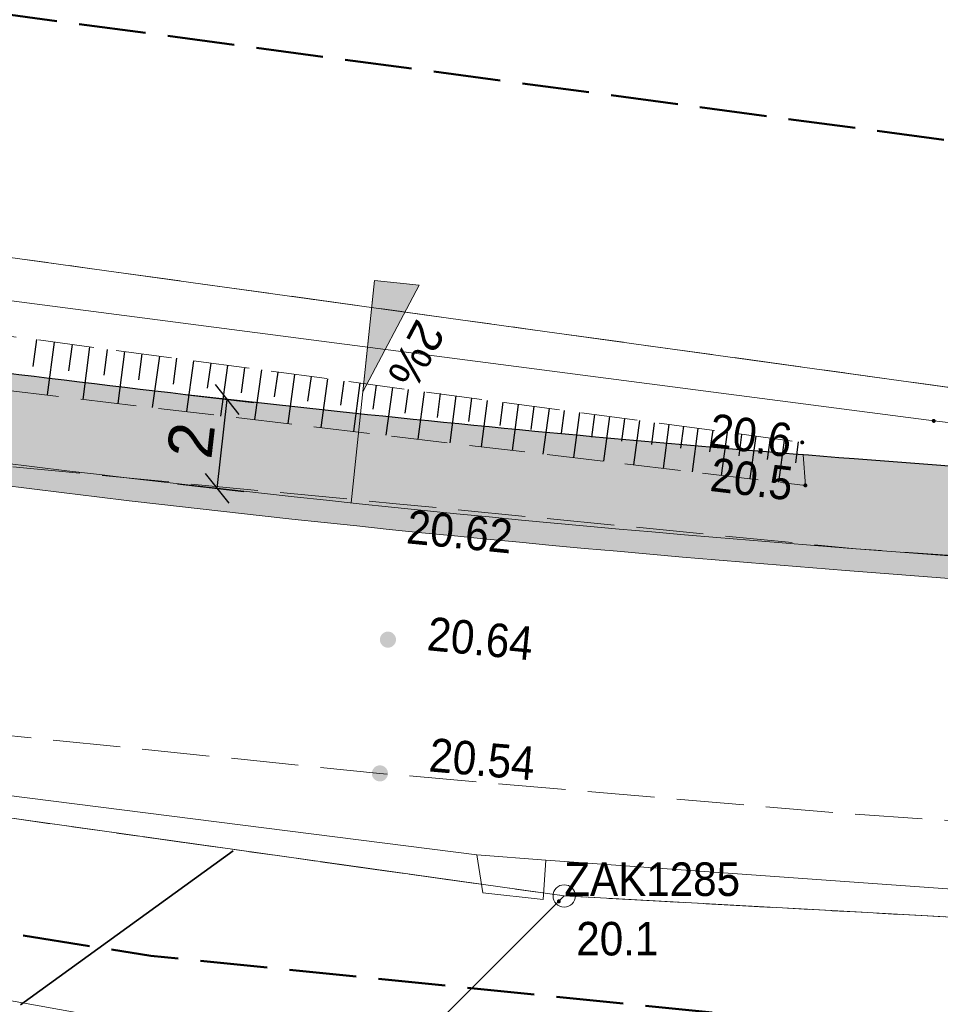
# Model space of a CAD drawing. Header units: metres. Extents: x 6551181 to 6555585, y 5935140 to 5937297.
# Tile 72 of 97: x 6551652 to 6551673, y 5935942 to 5935964. Entities that reach past the tile are written whole.
import ezdxf
from ezdxf.enums import TextEntityAlignment as Align

# ---------------------------------------------------------------- set-up
doc = ezdxf.new("R2010")
doc.units = ezdxf.units.M
for name, pattern in [('1.5_0.5', [2, 1.5, -0.5]), ('218-500', [1, 0.5, -0.5]), ('219-500', [0]), ('mz1.25_0.5', [1.75, 1.25, -0.5])]:
    doc.linetypes.add(name, pattern=pattern)
for name, color, linetype in [('000 Inne (niezydentyfikowane)', 7, 'Continuous'), ('202-Punkt graniczny stabilizowany trwale', 7, 'Continuous'), ('202-Punkt graniczny stabilizowany trwale-Atr103', 7, 'Continuous'), ('217-Granica konturu klasyfikcyjnego', 7, 'Continuous'), ('218-Granica użytku', 7, 'Continuous'), ('219-Linia granicy', 7, 'Continuous'), ('814-Warstwica pogrubiona linia', 7, 'Continuous'), ('_obrzeże 8x30', 2, 'Continuous'), ('jezdnia (powierzchnia)', 7, 'Continuous'), ('Obszar opracowania', 7, 'Continuous'), ('przewód elektroenergetyczny (linia)', 7, 'Continuous'), ('przewód telekomunikacyjny (linia)', 7, 'Continuous'), ('przewód wodociągowy (linia)', 7, 'Continuous'), ('punkt wysokościowy naturalny', 7, 'Continuous'), ('punkt wysokościowy naturalny-Atr2', 7, 'Continuous'), ('punkt wysokościowy sztuczny', 7, 'Continuous'), ('punkt wysokościowy sztuczny-Atr2', 7, 'Continuous'), ('skarpa nieumocniona (powierzchnia)', 7, 'Continuous')]:
    doc.layers.add(name, color=color, linetype=linetype)
for name, color, linetype, lineweight in [('_krawężnik 15x30', 30, 'Continuous', 13), ('_kreskowanie chodnik', 52, 'Continuous', 0), ('_kreskowanie zjazd', 252, 'Continuous', 0), ('_opis', 7, 'Continuous', 18), ('_wymiar', 140, 'Continuous', 5)]:
    doc.layers.add(name, color=color, linetype=linetype, lineweight=lineweight)
doc.layers.add('_linie pomocnicze', color=202, linetype='Continuous', lineweight=13, plot=False)
doc.styles.add('marcin', font='arial.ttf')
doc.styles.get("Standard").update_dxf_attribs({"font": 'arial.ttf'})
doc.dimstyles.new('marcin', dxfattribs={"dimscale": 0.2, "dimtxt": 8, "dimasz": 6, "dimexe": 3, "dimexo": 0.625, "dimgap": 3, "dimtad": 1, "dimdec": 3, "dimrnd": 0.01, "dimtxsty": 'marcin', "dimblk": 'OBLIQUE', "dimcen": 2.5, "dimclrd": 256, "dimadec": 0, "dimazin": 0, "dimtfac": 1, "dimtdec": 3, "dimtmove": 1, "dimatfit": 3, "dimfxl": 8, "dimfxlon": 1, "dimarcsym": 0})

# ---------------------------------------------------------------- blocks, each defined once
blk = doc.blocks.new('202')
at = {"color": 0, "linetype": 'Continuous', "lineweight": -2}
blk.add_circle((0, 0), 2.5, dxfattribs=at)
blk = doc.blocks.new('PW01')
at = {"linetype": 'Continuous', "lineweight": 13}
h = blk.add_hatch(color=0, dxfattribs=at)
edge = h.paths.add_edge_path()
edge.add_arc((0, 0), 0.045, 0, 360)
blk = doc.blocks.new('PW02')
at = {"linetype": 'Continuous', "lineweight": 13}
h = blk.add_hatch(color=0, dxfattribs=at)
edge = h.paths.add_edge_path()
edge.add_arc((0, 0), 0.18, 0, 360)
blk = doc.blocks.new('_Oblique')
at = {"color": 0, "linetype": 'ByBlock', "lineweight": -2}
blk.add_line((-0.5, -0.5), (0.5, 0.5), dxfattribs=at)
blk = doc.blocks.new('*D1208')
at = {"layer": '_wymiar', "color": 0, "lineweight": -2, "transparency": 16777216}
for p, q in [((6551655.867, 5935955.621), (6551657.345, 5935955.451)), ((6551655.638, 5935953.634), (6551657.116, 5935953.464))]:
    blk.add_line(p, q, dxfattribs=at)
at = {"layer": '_wymiar', "lineweight": -2, "transparency": 16777216}
blk.add_line((6551656.52, 5935953.533), (6551656.749, 5935955.519), dxfattribs=at)
at = {"layer": 'Defpoints', "color": 0, "transparency": 16777216}
for p in [(6551655.743, 5935955.635), (6551656.749, 5935955.519), (6551655.514, 5935953.649)]:
    blk.add_point(p, dxfattribs=at)
at = {"layer": '_wymiar', "lineweight": -2, "transparency": 16777216, "xscale": 0.6000000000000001, "yscale": 0.6000000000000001, "zscale": 0.6000000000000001}
for p, rotation in [((6551656.749, 5935955.519), 83.42092111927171), ((6551656.52, 5935953.533), 263.4209211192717)]:
    blk.add_blockref('_Oblique', p, dxfattribs=dict(at, rotation=rotation))
at = {"layer": '_wymiar', "color": 0, "transparency": 16777216, "insert": (6551655.937, 5935954.606), "char_height": 1, "attachment_point": 5, "rotation": 83.4209, "style": 'marcin'}
blk.add_mtext('2', dxfattribs=at)

msp = doc.modelspace()

# ---------------------------------------------------------------- hatches: boundary and pattern name
at = {"layer": '_kreskowanie chodnik'}
h = msp.add_hatch(color=223, dxfattribs=at)
h.dxf.hatch_style = 1
h.paths.add_polyline_path([(6551361.9151, 5936137.4929), (6551364.0337, 5936137.4929), (6551364.3599, 5936137.8159), (6551361.3348, 5936141.0225), (6551359.8914, 5936139.6381), (6551359.8913, 5936139.638)])
h.paths.add_polyline_path([(6551380.1526, 5936119.3023, -0.0024274), (6551383.5731, 5936115.8572), (6551383.5731, 5936115.8572), (6551385.7012, 5936115.8292), (6551386.0588, 5936116.1787, 0.0031812), (6551381.5649, 5936120.7183), (6551367.9318, 5936134.3165), (6551367.5765, 5936133.9646), (6551367.5792, 5936131.8433)])
h.paths.add_polyline_path([(6551427.8011, 5936072.0648, -0.0079112), (6551423.437, 5936076.5601), (6551394.6741, 5936107.1418, 0.0037268), (6551389.5375, 5936112.5838), (6551389.5375, 5936112.5838), (6551389.1765, 5936112.2379), (6551389.1363, 5936110.1082, -0.0029746), (6551393.2134, 5936105.7757), (6551421.9802, 5936075.1899, 0.0058707), (6551425.2377, 5936071.8069), (6551427.4311, 5936071.7391)])
h.paths.add_polyline_path([(6551509.0487, 5936009.3448), (6551499.4703, 5936015.6354, -0.014146), (6551476.3685, 5936031.761), (6551467.4747, 5936038.3509, -0.0195357), (6551446.2823, 5936055.375), (6551437.7324, 5936062.8108, -0.010811), (6551431.3954, 5936068.5674), (6551431.0185, 5936068.2357), (6551430.9839, 5936066.2071, 0.0091534), (6551436.4199, 5936061.3017), (6551444.9698, 5936053.8659, 0.0195357), (6551466.284, 5936036.744), (6551475.1778, 5936030.1541, 0.014146), (6551498.3724, 5936013.9637), (6551506.5985, 5936008.5612), (6551508.6757, 5936008.9916)])
h.paths.add_polyline_path([(6551576.1216, 5935970.8749), (6551576.2833, 5935971.348, -0.0591224), (6551544.8377, 5935986.4374), (6551517.8132, 5936003.5887), (6551513.1363, 5936006.6602), (6551512.855, 5936006.2468), (6551513.2853, 5936004.1696), (6551513.2853, 5936004.1696), (6551516.7283, 5936001.9084), (6551543.766, 5935984.7488, 0.0566981), (6551574.267, 5935969.9309), (6551574.267, 5935969.9309)])
h.paths.add_polyline_path([(6551591.7085, 5935964.9446), (6551593.4627, 5935966.0998), (6551593.8882, 5935968.2679), (6551593.8884, 5935968.2689), (6551592.91, 5935968.4763), (6551592.5812, 5935966.8005, -0.0201257), (6551581.0571, 5935969.8064), (6551580.9035, 5935969.3306), (6551581.9193, 5935967.4615, 0.0168508), (6551591.7085, 5935964.9446)])
h.paths.add_polyline_path([(6551613.4044, 5935960.6424), (6551613.4491, 5935960.6336), (6551615.1652, 5935961.8255), (6551615.2615, 5935962.3161), (6551600.4251, 5935965.2276), (6551600.7371, 5935966.8177), (6551598.7804, 5935967.2324), (6551598.7798, 5935967.2298), (6551598.3662, 5935965.1221), (6551599.5493, 5935963.3613), (6551599.5493, 5935963.3613)])
h.paths.add_polyline_path([(6551620.1679, 5935961.3533), (6551620.07, 5935960.8543), (6551621.2097, 5935959.1107), (6551621.2097, 5935959.1107), (6551621.2547, 5935959.1019), (6551624.3175, 5935958.5008, 0.0114164), (6551642.3152, 5935955.3939), (6551642.3152, 5935955.3939), (6551644.0057, 5935956.6611), (6551644.0743, 5935957.1564, -0.0123461), (6551624.7026, 5935960.4634)])
h.paths.add_polyline_path([(6551649.0433, 5935956.4658), (6551648.9776, 5935955.9701), (6551650.239, 5935954.2925, 0.0127985), (6551670.6057, 5935952.1973), (6551677.038, 5935951.7015), (6551678.6488, 5935953.0818), (6551678.6872, 5935953.5803), (6551670.7594, 5935954.1913, -0.013718)])
h.paths.add_polyline_path([(6551707.1015, 5935951.3904), (6551702.0779, 5935951.2761), (6551702.0779, 5935951.2761), (6551683.634, 5935952.6976), (6551683.634, 5935952.6976), (6551685.0143, 5935951.0867), (6551730.6343, 5935947.5707), (6551750.6634, 5935946.1799), (6551752.2637, 5935947.5724), (6551752.2983, 5935948.0712), (6551730.7804, 5935949.5654), (6551707.1015, 5935951.3904)])
h.paths.add_polyline_path([(6551758.6441, 5935945.6257), (6551796.2401, 5935943.0151, 0.2134218), (6551800.84, 5935944.7005), (6551757.2863, 5935947.7248), (6551757.2517, 5935947.226)])
at = {"layer": '_kreskowanie zjazd'}
h = msp.add_hatch(color=256, dxfattribs=at)
h.dxf.hatch_style = 1
h.paths.add_polyline_path([(6551796.2401, 5935943.0151), (6551758.6441, 5935945.6257), (6551750.6634, 5935946.1799), (6551730.6343, 5935947.5707), (6551685.0143, 5935951.0867), (6551677.038, 5935951.7015), (6551670.6057, 5935952.1973, -0.0127985), (6551650.239, 5935954.2925, -0.0050001), (6551642.3152, 5935955.3939), (6551642.3152, 5935955.3939, -0.0114164), (6551624.3175, 5935958.5008), (6551621.2547, 5935959.1019), (6551621.2097, 5935959.1107), (6551613.4491, 5935960.6336), (6551613.4044, 5935960.6424), (6551599.5493, 5935963.3613), (6551599.5493, 5935963.3613), (6551595.2584, 5935964.2033, -0.0060443), (6551591.7085, 5935964.9446), (6551591.7085, 5935964.9446, -0.0084248), (6551586.7927, 5935966.1206, -0.0084248), (6551581.9193, 5935967.4615), (6551581.9193, 5935967.4615, -0.0000682), (6551581.88, 5935967.473), (6551581.88, 5935967.473, -0.0133357), (6551574.267, 5935969.9309), (6551574.267, 5935969.9309, -0.0502078), (6551547.0711, 5935982.7107, -0.0064718), (6551543.766, 5935984.7488), (6551516.7283, 5936001.9084), (6551513.2853, 5936004.1696), (6551513.2853, 5936004.1696), (6551506.5985, 5936008.5612), (6551498.3724, 5936013.9637, -0.014146), (6551475.1778, 5936030.1541), (6551466.284, 5936036.744, -0.0195357), (6551444.9698, 5936053.8659), (6551436.4199, 5936061.3017, -0.0077486), (6551431.8064, 5936065.4414, -0.0100015), (6551426.0452, 5936070.9924, -0.0073044), (6551421.9802, 5936075.1899), (6551393.2134, 5936105.7757, 0.0029746), (6551389.1363, 5936110.1082), (6551389.1363, 5936110.1082, 0.0040001), (6551383.5731, 5936115.8572), (6551383.5731, 5936115.8572, 0.0024274), (6551380.1526, 5936119.3023), (6551367.5792, 5936131.8433), (6551361.9151, 5936137.4929), (6551359.8144, 5936139.5881), (6551359.4506, 5936139.2449), (6551379.7995, 5936118.9483, -0.009403), (6551392.8482, 5936105.4342), (6551421.6159, 5936074.8473, 0.0250591), (6551436.0918, 5936060.9244), (6551444.6417, 5936053.4886, 0.0195357), (6551465.9863, 5936036.3423), (6551474.8802, 5936029.7523, 0.014146), (6551498.0979, 5936013.5458), (6551516.4571, 5936001.4883), (6551543.4981, 5935984.3266, 0.0932025), (6551595.1621, 5935963.7127), (6551624.2212, 5935958.0102, 0.0292221), (6551670.5673, 5935951.6987), (6551730.5978, 5935947.072), (6551796.2055, 5935942.5163)])
at = {"layer": '_opis', "linetype": 'Continuous'}
msp.add_hatch(color=256, dxfattribs=at).paths.add_polyline_path([(6551661.0347, 5935958.0753), (6551660.0402, 5935958.1799), (6551659.7788, 5935955.6936)])
msp.add_hatch(color=256, dxfattribs=at).paths.add_polyline_path([(6551661.0347, 5935958.0753), (6551660.0402, 5935958.1799), (6551659.7788, 5935955.6936)])

# ---------------------------------------------------------------- linework, layer by layer
at = {"layer": '000 Inne (niezydentyfikowane)', "color": 7, "linetype": 'Continuous', "lineweight": 25, "flags": 128}
for points in [[(6551652.48, 5935956.86), (6551652.4, 5935956.26)], [(6551652.88, 5935956.8), (6551652.72, 5935955.62)], [(6551653.28, 5935956.75), (6551653.2, 5935956.16)], [(6551653.67, 5935956.7), (6551653.52, 5935955.52)], [(6551654.06, 5935956.64), (6551653.99, 5935956.06)], [(6551654.45, 5935956.59), (6551654.3, 5935955.43)], [(6551654.84, 5935956.54), (6551654.76, 5935955.96)], [(6551655.23, 5935956.49), (6551655.07, 5935955.34)], [(6551655.61, 5935956.44), (6551655.54, 5935955.86)], [(6551655.99, 5935956.38), (6551655.84, 5935955.25)], [(6551656.38, 5935956.33), (6551656.3, 5935955.77)], [(6551656.75, 5935956.28), (6551656.6, 5935955.15)], [(6551657.13, 5935956.23), (6551657.06, 5935955.67)], [(6551657.51, 5935956.18), (6551657.36, 5935955.07)], [(6551657.88, 5935956.13), (6551657.8, 5935955.58)], [(6551658.25, 5935956.08), (6551658.1, 5935954.98)], [(6551658.62, 5935956.03), (6551658.54, 5935955.48)], [(6551658.99, 5935955.98), (6551658.84, 5935954.89)], [(6551659.35, 5935955.93), (6551659.28, 5935955.39)], [(6551659.71, 5935955.89), (6551659.57, 5935954.8)], [(6551660.08, 5935955.84), (6551660, 5935955.3)], [(6551660.44, 5935955.79), (6551660.29, 5935954.72)], [(6551660.79, 5935955.74), (6551660.72, 5935955.21)], [(6551661.15, 5935955.69), (6551661.01, 5935954.63)], [(6551661.51, 5935955.65), (6551661.44, 5935955.12)], [(6551661.86, 5935955.6), (6551661.72, 5935954.55)], [(6551662.21, 5935955.55), (6551662.14, 5935955.03)], [(6551662.56, 5935955.5), (6551662.42, 5935954.46)], [(6551662.91, 5935955.46), (6551662.84, 5935954.94)], [(6551663.25, 5935955.41), (6551663.12, 5935954.38)], [(6551663.6, 5935955.36), (6551663.53, 5935954.85)], [(6551663.94, 5935955.32), (6551663.8, 5935954.3)], [(6551664.28, 5935955.27), (6551664.21, 5935954.77)], [(6551664.62, 5935955.23), (6551664.49, 5935954.22)], [(6551664.96, 5935955.18), (6551664.89, 5935954.68)], [(6551665.29, 5935955.14), (6551665.16, 5935954.14)], [(6551665.63, 5935955.09), (6551665.56, 5935954.59)], [(6551665.96, 5935955.05), (6551665.83, 5935954.06)], [(6551666.29, 5935955), (6551666.23, 5935954.51)], [(6551666.62, 5935954.96), (6551666.49, 5935953.98)], [(6551666.95, 5935954.92), (6551666.88, 5935954.43)], [(6551667.27, 5935954.87), (6551667.14, 5935953.9)], [(6551667.6, 5935954.83), (6551667.53, 5935954.35)], [(6551667.92, 5935954.79), (6551667.79, 5935953.82)], [(6551668.24, 5935954.74), (6551668.18, 5935954.26)], [(6551668.56, 5935954.7), (6551668.43, 5935953.75)], [(6551668.88, 5935954.66), (6551668.82, 5935954.18)], [(6551669.2, 5935954.61), (6551669.07, 5935953.67)], [(6551669.51, 5935954.57), (6551669.45, 5935954.1)]]:
    msp.add_lwpolyline(points, dxfattribs=at)
at = {"layer": '217-Granica konturu klasyfikcyjnego', "color": 3, "linetype": '1.5_0.5', "lineweight": 18, "flags": 128}
for points in [[(6551614.59, 5935963.86), (6551817.148, 5935935.8192)], [(6551664.28, 5935944.42), (6551629.52, 5935949.31)], [(6551702.89, 5935942.3), (6551664.28, 5935944.42)]]:
    msp.add_lwpolyline(points, dxfattribs=at)
at = {"layer": '218-Granica użytku', "color": 3, "linetype": '218-500', "lineweight": 18, "flags": 128}
for points in [[(6551614.59, 5935963.86), (6551817.148, 5935935.8192)], [(6551629.52, 5935949.31), (6551664.28, 5935944.42)], [(6551664.28, 5935944.42), (6551702.89, 5935942.3)]]:
    msp.add_lwpolyline(points, dxfattribs=at)
at = {"layer": '219-Linia granicy', "color": 7, "linetype": '219-500', "lineweight": 18, "flags": 128}
for points in [[(6551817.148, 5935935.8192), (6551614.59, 5935963.86)], [(6551664.28, 5935944.42), (6551629.52, 5935949.31)], [(6551664.28, 5935944.42), (6551640.5, 5935920.63)], [(6551664.28, 5935944.42), (6551702.89, 5935942.3)]]:
    msp.add_lwpolyline(points, dxfattribs=at)
at = {"layer": '814-Warstwica pogrubiona linia', "color": 32, "linetype": 'Continuous', "lineweight": 35, "flags": 128}
msp.add_lwpolyline([(6551652.126, 5935941.983), (6551654.503, 5935943.706), (6551656.88, 5935945.43)], dxfattribs=at)
at = {"layer": '_krawężnik 15x30', "lineweight": 40, "ltscale": 5}
msp.add_lwpolyline([(6551677.038, 5935951.7015, 0.25, 0.25, 0), (6551670.6057, 5935952.1973, 0.25, 0.25, -0.0127985), (6551650.239, 5935954.2925, 0.25, 0.25, 0)], format="xyseb", dxfattribs=at)
at = {"layer": '_linie pomocnicze'}
for points in [[(6551796.2401, 5935943.0151), (6551730.6343, 5935947.5707), (6551670.6057, 5935952.1973, -0.0292221), (6551624.3175, 5935958.5008), (6551595.2584, 5935964.2033, -0.0932025), (6551543.766, 5935984.7488), (6551516.7283, 5936001.9084), (6551498.3724, 5936013.9637, -0.014146), (6551475.1778, 5936030.1541), (6551466.284, 5936036.744, -0.0195357), (6551444.9698, 5936053.8659), (6551436.4199, 5936061.3017, -0.0250591), (6551421.9802, 5936075.1899), (6551393.2134, 5936105.7757, 0.0094023), (6551380.1526, 5936119.3023), (6551359.8144, 5936139.5881)], [(6551796.2055, 5935942.5163), (6551730.5978, 5935947.072), (6551670.5673, 5935951.6987, -0.0292221), (6551624.2212, 5935958.0102), (6551595.1621, 5935963.7127, -0.0932025), (6551543.4981, 5935984.3266), (6551516.4571, 5936001.4883), (6551498.0979, 5936013.5458, -0.014146), (6551474.8802, 5936029.7523), (6551465.9863, 5936036.3423, -0.0195357), (6551444.6417, 5936053.4886), (6551436.0918, 5936060.9244, -0.0250591), (6551421.6159, 5936074.8473), (6551392.8482, 5936105.4342, 0.009403), (6551379.7995, 5936118.9483), (6551359.4506, 5936139.2449)]]:
    msp.add_lwpolyline(points, format="xyb", dxfattribs=at)
at = {"layer": '_obrzeże 8x30'}
msp.add_lwpolyline([(6551678.6872, 5935953.5803), (6551670.7594, 5935954.1913, -0.013718), (6551649.0433, 5935956.4658)], format="xyb", dxfattribs=at)
at = {"layer": '_opis', "linetype": 'Continuous'}
msp.add_lwpolyline([(6551660.0402, 5935958.1799), (6551659.5173, 5935953.2073)], dxfattribs=at)
msp.add_lwpolyline([(6551660.0402, 5935958.1799), (6551659.5173, 5935953.2073)], dxfattribs=at)
msp.add_lwpolyline([(6551660.0402, 5935958.1799), (6551661.0347, 5935958.0753), (6551659.7788, 5935955.6936)], close=True, dxfattribs=at)
msp.add_lwpolyline([(6551660.0402, 5935958.1799), (6551661.0347, 5935958.0753), (6551659.7788, 5935955.6936)], close=True, dxfattribs=at)
at = {"layer": 'jezdnia (powierzchnia)', "color": 7, "linetype": '1.5_0.5', "lineweight": 18, "flags": 128}
msp.add_lwpolyline([(6551328.96, 5936334.85), (6551328.85, 5936339.4), (6551328.73, 5936357.03), (6551328.59, 5936376.23), (6551328.4, 5936397.13), (6551328.02, 5936414.29), (6551322.56, 5936409.84), (6551322.26, 5936398.68), (6551322.27, 5936387.64), (6551322.38, 5936376.93), (6551322.42, 5936367), (6551322.25, 5936346.98), (6551322.6, 5936337.31), (6551322.85, 5936327.45), (6551322.83, 5936325.77), (6551322.74, 5936320.86), (6551322.68, 5936317.17), (6551322.78, 5936307.21), (6551322.67, 5936297.56), (6551322.68, 5936287.57), (6551322.74, 5936279.01), (6551322.14, 5936267.97), (6551321.65, 5936262.65), (6551321.72, 5936261), (6551321.78, 5936259.98), (6551322.11, 5936257.72), (6551322.27, 5936255.96), (6551322.39, 5936254.52), (6551322.15, 5936252.96), (6551321.69, 5936250.98), (6551320.76, 5936248.16), (6551319.46, 5936245.23), (6551318.96, 5936243.62), (6551318.38, 5936241.01), (6551316.02, 5936222.64), (6551315.83, 5936219.84), (6551316.38, 5936210.81), (6551316.01, 5936207.91), (6551315.14, 5936200.41), (6551314.97, 5936199.68), (6551313.67, 5936198.52), (6551311.34, 5936197.7), (6551307.54, 5936198.81), (6551305.83, 5936196.21), (6551312.51, 5936190.73), (6551313.39, 5936189.35), (6551312.99, 5936186.91), (6551312.92, 5936183.49), (6551313.3, 5936180.11), (6551314.08, 5936177.55), (6551314.7, 5936175.79), (6551314.44, 5936174.65), (6551312.67, 5936172.43), (6551311.85, 5936172.5), (6551311.19, 5936171.27), (6551311.05, 5936169.19), (6551311.25, 5936168.73), (6551309.45, 5936165.18), (6551312.18, 5936163.98), (6551313.59, 5936166.07), (6551317.23, 5936168.57), (6551319.56, 5936168.77), (6551324.09, 5936164.11), (6551325.69, 5936162.67), (6551325.47, 5936161.1), (6551327.95, 5936158.95), (6551329.62, 5936159.04), (6551332.98, 5936156.08), (6551340.48, 5936149.19), (6551347.83, 5936142.43), (6551354.99, 5936135.82), (6551361.1, 5936130.02), (6551368.01, 5936123.21), (6551374.45, 5936116.65), (6551380.77, 5936110.1), (6551380.75, 5936107.84), (6551380.43, 5936106.99), (6551383.32, 5936104.18), (6551384.35, 5936104.44), (6551386.16, 5936104.24), (6551387.51, 5936103), (6551394.02, 5936096.15), (6551400.74, 5936089.06), (6551407.43, 5936082.07), (6551414.96, 5936073.7), (6551417.26, 5936071.24), (6551417.54, 5936068.85), (6551417.08, 5936067.39), (6551416.53, 5936066.51), (6551418.44, 5936064.69), (6551420.06, 5936065.32), (6551421.11, 5936065.47), (6551423.09, 5936065.27), (6551427.21, 5936061.47), (6551434.23, 5936055.28), (6551441.76, 5936048.87), (6551449.56, 5936042.36), (6551457.43, 5936035.97), (6551465.65, 5936029.87), (6551474.74, 5936023.08), (6551483.63, 5936016.83), (6551492.82, 5936010.56), (6551496.69, 5936007.92), (6551496.38, 5936006.4), (6551500.73, 5936003.64), (6551502.28, 5936004.36), (6551510, 5935999.26), (6551519.09, 5935993.33), (6551527.43, 5935987.94), (6551535.54, 5935982.98), (6551543.65, 5935977.72), (6551552.14, 5935972.93), (6551561.61, 5935968.23), (6551570.6, 5935964.82), (6551581.27, 5935961.57), (6551591.01, 5935959.14), (6551597.53, 5935957.63), (6551598.04, 5935956.71), (6551598.34, 5935954.89), (6551601.02, 5935954.23), (6551603.27, 5935956.5), (6551604.19, 5935956.44), (6551614.44, 5935954.25), (6551624.03, 5935952.41), (6551633.65, 5935950.68), (6551643.66, 5935949.13), (6551649.85, 5935948.21), (6551660.16, 5935947.16), (6551670.33, 5935946.28), (6551680.51, 5935945.58), (6551690.73, 5935944.67), (6551701.45, 5935943.82), (6551706.39, 5935943.35), (6551707.39, 5935941.45), (6551711.28, 5935940.88), (6551713.28, 5935942.8), (6551715.25, 5935942.66), (6551721.35, 5935942.22), (6551752.78, 5935940.08), (6551762.58, 5935939.42), (6551772.73, 5935938.68), (6551783.19, 5935937.92), (6551793.12, 5935937.25), (6551803.61, 5935936.53), (6551816.47, 5935935.66), (6551827.08, 5935934.95), (6551837.44, 5935934.3), (6551838.95, 5935934.11), (6551840.54, 5935930.96), (6551844.05, 5935930.93), (6551845.21, 5935933.24), (6551845.88, 5935933.65), (6551848.35, 5935933.59), (6551864.54, 5935932.06), (6551872.1, 5935931.21), (6551883.27, 5935929.95), (6551887.52, 5935929.3), (6551888.3, 5935928.47), (6551889.27, 5935927), (6551889.8, 5935925.29), (6551888.46, 5935921.18), (6551893.61, 5935921.03), (6551897.26, 5935920.92), (6551897.56, 5935926.27), (6551899.74, 5935927.57), (6551904.71, 5935926.85), (6551911.07, 5935925.83), (6551911.71, 5935924.67), (6551912.04, 5935923.9), (6551915.56, 5935923.37), (6551916.14, 5935924.18), (6551916.85, 5935924.92), (6551923.67, 5935923.8), (6551933.47, 5935922.17), (6551946.23, 5935919.92), (6551946.86, 5935918.95), (6551946.97, 5935917.94), (6551949.03, 5935915.66), (6551950.87, 5935917.18), (6551951.58, 5935918.19), (6551952.42, 5935918.86), (6551960.7, 5935917.37), (6551971.47, 5935915.4), (6551981.95, 5935913.57), (6551992.49, 5935911.65), (6551995.74, 5935911.01), (6551996.16, 5935910.41), (6551996.41, 5935909.03), (6552000.08, 5935908.33), (6552001.09, 5935909.46), (6552001.34, 5935909.66), (6552001.89, 5935909.89), (6552011.06, 5935908.38), (6552016.54, 5935907.3), (6552016.98, 5935906.37), (6552017.08, 5935905.24), (6552021, 5935904.44), (6552021.75, 5935905.56), (6552022.37, 5935906.31), (6552031.19, 5935904.66), (6552041.47, 5935902.98), (6552051.85, 5935901.04), (6552054.87, 5935900.36), (6552055.79, 5935898.24), (6552061.21, 5935896.92), (6552062.37, 5935898.83), (6552071.26, 5935896.73), (6552082.21, 5935893.77), (6552092.4, 5935891.09), (6552102.69, 5935888.17), (6552113.23, 5935885.31), (6552123.85, 5935882.37), (6552135.02, 5935879.28), (6552145.58, 5935876.34), (6552156.23, 5935873.42), (6552166.76, 5935870.42), (6552177.31, 5935867.56), (6552187.87, 5935864.65), (6552198.25, 5935861.79), (6552209.38, 5935858.53), (6552220.11, 5935855.69), (6552230.86, 5935852.63), (6552241.36, 5935849.67), (6552251.73, 5935846.66), (6552262.36, 5935843.89), (6552273.37, 5935841.27), (6552283.55, 5935838.85), (6552294.39, 5935836.69), (6552304.73, 5935835.22), (6552315.64, 5935833.74), (6552325.3, 5935832.55), (6552341.64, 5935830.38), (6552342.44, 5935829.69), (6552342.92, 5935828.2), (6552347.56, 5935827.77), (6552348.74, 5935829.5), (6552357.01, 5935828.52), (6552367.7, 5935827.13), (6552378.13, 5935825.75), (6552388.65, 5935824.39), (6552399.32, 5935823.07), (6552410.02, 5935821.67), (6552421.24, 5935820.34), (6552432.45, 5935818.68), (6552443.48, 5935817.42), (6552453.95, 5935816.03), (6552464.58, 5935814.75), (6552475.04, 5935813.29), (6552485.68, 5935811.95), (6552496.02, 5935810.59), (6552506.48, 5935809.35), (6552517.51, 5935807.84), (6552527.97, 5935806.56), (6552538.97, 5935805.09), (6552549.67, 5935803.82), (6552560.33, 5935802.42), (6552563.29, 5935802), (6552563.74, 5935801.13), (6552564.02, 5935800.22), (6552567.24, 5935799.81), (6552567.73, 5935800.53), (6552568.53, 5935801.4), (6552572.89, 5935801.02), (6552583.15, 5935799.96), (6552593.78, 5935798.88), (6552604.38, 5935797.88), (6552604.85, 5935803.41), (6552594.33, 5935804.61), (6552583.62, 5935805.8), (6552573.64, 5935806.91), (6552560.78, 5935808.39), (6552550.39, 5935809.67), (6552539.28, 5935811.02), (6552528.7, 5935812.3), (6552517.88, 5935813.68), (6552507.21, 5935815.18), (6552496.69, 5935816.5), (6552486.46, 5935817.81), (6552475.57, 5935819.24), (6552465.35, 5935820.56), (6552454.34, 5935821.99), (6552444.06, 5935823.33), (6552432.93, 5935824.71), (6552421.95, 5935826.21), (6552410.72, 5935827.55), (6552399.95, 5935828.95), (6552389.17, 5935830.26), (6552378.67, 5935831.73), (6552368.16, 5935833.12), (6552357.84, 5935834.4), (6552341.74, 5935836.31), (6552336.11, 5935837.13), (6552334.8, 5935838.98), (6552330.67, 5935843.7), (6552318.52, 5935843.8), (6552316.94, 5935839.51), (6552316.2, 5935839.6), (6552305.46, 5935841.19), (6552295.05, 5935842.73), (6552284.97, 5935844.88), (6552274.4, 5935847.14), (6552263.73, 5935849.7), (6552253.14, 5935852.53), (6552242.97, 5935855.52), (6552232.46, 5935858.37), (6552221.65, 5935861.46), (6552210.76, 5935864.4), (6552199.91, 5935867.46), (6552189.25, 5935870.45), (6552178.83, 5935873.3), (6552168.21, 5935876.2), (6552157.7, 5935879.19), (6552146.88, 5935882.12), (6552136.56, 5935885.03), (6552125.26, 5935888.16), (6552114.69, 5935891.09), (6552104.07, 5935894), (6552093.85, 5935896.89), (6552083.28, 5935899.67), (6552072.56, 5935902.58), (6552063.5, 5935904.64), (6552052.58, 5935906.96), (6552042.37, 5935908.85), (6552032.31, 5935910.58), (6552022.24, 5935912.51), (6552011.71, 5935914.3), (6552002.97, 5935915.91), (6551993.33, 5935917.67), (6551982.85, 5935919.56), (6551972.16, 5935921.42), (6551961.7, 5935923.41), (6551953.29, 5935924.88), (6551942.99, 5935926.75), (6551934.58, 5935928.16), (6551924.41, 5935929.85), (6551914.55, 5935931.45), (6551905.1, 5935932.89), (6551895.51, 5935934.28), (6551883.79, 5935935.93), (6551872.57, 5935937.31), (6551861.48, 5935938.41), (6551857.21, 5935938.77), (6551855.83, 5935941.56), (6551851.73, 5935941.94), (6551850.16, 5935939.44), (6551849.12, 5935939.43), (6551837.69, 5935940.23), (6551827.26, 5935940.93), (6551816.56, 5935941.65), (6551812.11, 5935941.89), (6551811.08, 5935942.83), (6551810.63, 5935944.01), (6551806.62, 5935944.32), (6551805.99, 5935943.23), (6551804.96, 5935942.43), (6551799.31, 5935943), (6551795.45, 5935943.07), (6551783.27, 5935943.93), (6551772.84, 5935944.64), (6551762.97, 5935945.37), (6551756.57, 5935946.71), (6551756.45, 5935947.99), (6551753.18, 5935948.46), (6551752.63, 5935947.03), (6551751.78, 5935946.29), (6551742.41, 5935946.78), (6551732.33, 5935947.44), (6551722.23, 5935948.29), (6551712.3, 5935948.93), (6551701.77, 5935949.75), (6551691.2, 5935950.61), (6551680.87, 5935951.49), (6551670.8, 5935952.18), (6551660.52, 5935953.19), (6551650.73, 5935954.13), (6551644.52, 5935955.05), (6551634.47, 5935956.54), (6551625.17, 5935958.24), (6551619.83, 5935959.35), (6551619.26, 5935960.49), (6551619.22, 5935962.61), (6551616.6, 5935963.05), (6551615.17, 5935961.02), (6551614.13, 5935960.5), (6551605.28, 5935962.2), (6551598.18, 5935963.63), (6551597.76, 5935964.59), (6551597.78, 5935967.09), (6551594.81, 5935968.01), (6551593.76, 5935965.74), (6551592.79, 5935964.93), (6551592.31, 5935964.89), (6551582.34, 5935967.37), (6551580.88, 5935967.83), (6551580.18, 5935968.71), (6551580.27, 5935970.63), (6551577.49, 5935971.77), (6551576.35, 5935970.29), (6551575.07, 5935969.6), (6551572.38, 5935970.41), (6551563.7, 5935973.87), (6551554.87, 5935978.16), (6551546.49, 5935983.02), (6551538.48, 5935988.13), (6551530.39, 5935993.18), (6551522.02, 5935998.55), (6551512.6, 5936004.66), (6551512.61, 5936005.55), (6551512.85, 5936007.35), (6551509.68, 5936009.41), (6551508.18, 5936008.59), (6551507, 5936008.48), (6551503.89, 5936010.34), (6551495.82, 5936015.64), (6551486.91, 5936021.79), (6551477.95, 5936028.1), (6551468.99, 5936034.63), (6551460.81, 5936040.8), (6551453.03, 5936047.14), (6551445.31, 5936053.57), (6551437.77, 5936059.97), (6551432.57, 5936064.65), (6551432.07, 5936066.32), (6551432.09, 5936068.02), (6551434.37, 5936071.22), (6551434.62, 5936071.59), (6551431.83, 5936073.34), (6551429.29, 5936070.94), (6551427.75, 5936070.76), (6551425.93, 5936071.17), (6551425.46, 5936071.49), (6551419.42, 5936077.79), (6551411.69, 5936086.16), (6551404.87, 5936093.24), (6551398.24, 5936100.37), (6551391.7, 5936107.27), (6551389.12, 5936111.46), (6551389.9, 5936112.46), (6551387.37, 5936115.19), (6551385.78, 5936114.88), (6551384.49, 5936114.89), (6551378.57, 5936120.76), (6551371.92, 5936127.68), (6551366.59, 5936132.83), (6551366.87, 5936133.78), (6551367.08, 5936134.17), (6551367.64, 5936134.92), (6551365, 5936137.57), (6551363.64, 5936136.69), (6551362.7, 5936136.71), (6551359.88, 5936139.65), (6551338.07, 5936159.81), (6551329.19, 5936168.03), (6551324.89, 5936173.07), (6551320.86, 5936179.47), (6551319.58, 5936183.33), (6551319.65, 5936188.36), (6551322.11, 5936204.81), (6551327.17, 5936242.31), (6551330.39, 5936265.19), (6551329.96, 5936267.22), (6551329.39, 5936272.76), (6551329.1, 5936274.41), (6551328.86, 5936276.23), (6551328.83, 5936278.38), (6551328.89, 5936294.47)], close=True, dxfattribs=at)
at = {"layer": 'Obszar opracowania', "color": 6, "linetype": '1.5_0.5', "lineweight": 50, "flags": 128}
msp.add_lwpolyline([(6551818.32, 5935949.48), (6551816.4, 5935927.1), (6551691.07, 5935939.45), (6551655.04, 5935943.08), (6551594.88, 5935952.7), (6551558.27, 5935964.37), (6551521.83, 5935986.07), (6551479.91, 5936013.47), (6551430.28, 5936048.68), (6551403.2, 5936073.55), (6551351.97, 5936127.26), (6551339.98, 5936140.06), (6551355.92, 5936154.02), (6551383.22, 5936127.23), (6551398.41, 5936112.34), (6551441.88, 5936067.29), (6551466.09, 5936048.26), (6551498.73, 5936021.85), (6551519.95, 5936008.26), (6551556.28, 5935985.89), (6551583.14, 5935974.91), (6551603.83, 5935970.55), (6551675.12, 5935961.01)], close=True, dxfattribs=at)
at = {"layer": 'przewód elektroenergetyczny (linia)', "color": 1, "linetype": 'Continuous', "lineweight": 18, "flags": 128}
for points in [[(6551662.33, 5935945.34), (6551632.75, 5935949.09), (6551602.34, 5935954.27), (6551596.43, 5935955.18), (6551567.06, 5935963.76), (6551566, 5935965.27)], [(6551662.33, 5935945.34), (6551662.46, 5935944.49), (6551663.81, 5935944.34), (6551663.87, 5935945.22)], [(6551663.87, 5935945.22), (6551662.33, 5935945.34)], [(6551703.81, 5935939.19), (6551704.39, 5935938.43), (6551704.75, 5935939.07), (6551704.07, 5935942.35), (6551663.87, 5935945.22)]]:
    msp.add_lwpolyline(points, dxfattribs=at)
at = {"layer": 'przewód telekomunikacyjny (linia)', "color": 30, "linetype": 'Continuous', "lineweight": 18, "flags": 128}
msp.add_lwpolyline([(6551811.25, 5935947.33), (6551803.58, 5935945.87), (6551757.33, 5935948.32), (6551698.23, 5935952.06), (6551672.54, 5935955.04), (6551617.04, 5935962.26), (6551607, 5935962.85), (6551577.56, 5935969.78), (6551558.1, 5935977.67)], dxfattribs=at)
at = {"layer": 'przewód wodociągowy (linia)', "color": 5, "linetype": 'Continuous', "lineweight": 18, "flags": 128}
msp.add_lwpolyline([(6551697.7, 5935936.28), (6551672.91, 5935938.85), (6551657.71, 5935941.03), (6551592.52, 5935952.79), (6551567.9, 5935958.78), (6551567.56, 5935958.94)], dxfattribs=at)
at = {"layer": 'skarpa nieumocniona (powierzchnia)', "color": 7, "linetype": 'mz1.25_0.5', "lineweight": 18, "flags": 128}
msp.add_lwpolyline([(6551645.59, 5935957.78), (6551669.6, 5935954.56), (6551669.67, 5935953.6), (6551645.13, 5935956.52)], close=True, dxfattribs=at)
msp.add_lwpolyline([(6551645.59, 5935957.78), (6551669.6, 5935954.56), (6551669.67, 5935953.6), (6551645.13, 5935956.52)], close=True, dxfattribs=at)

# ---------------------------------------------------------------- block references
at = {"layer": '202-Punkt graniczny stabilizowany trwale', "color": 7, "linetype": 'Continuous', "lineweight": 18, "xscale": 0.1, "yscale": 0.1}
msp.add_blockref('202', (6551664.28, 5935944.42), dxfattribs=at)
at = {"layer": 'punkt wysokościowy naturalny', "color": 7, "linetype": 'Continuous', "lineweight": 13}
for p in [(6551672.54, 5935955.04), (6551669.6, 5935954.56), (6551669.67, 5935953.6), (6551664.16, 5935944.3)]:
    msp.add_blockref('PW01', p, dxfattribs=at)
at = {"layer": 'punkt wysokościowy sztuczny', "color": 7, "linetype": 'Continuous', "lineweight": 13}
for p in [(6551660.52, 5935953.19), (6551660.34, 5935950.15), (6551660.16, 5935947.16)]:
    msp.add_blockref('PW02', p, dxfattribs=at)

# ---------------------------------------------------------------- texts
at = {"layer": '202-Punkt graniczny stabilizowany trwale-Atr103', "color": 7, "width": 0.9}
msp.add_text('ZAK1285', height=0.75, dxfattribs=at).set_placement((6551664.28, 5935944.42))
at = {"layer": '_opis', "insert": (6551661.6406, 5935957.0133), "char_height": 0.65, "width": 57.317884, "attachment_point": 1, "rotation": 242.19644, "style": 'marcin'}
msp.add_mtext('\\H1.125x;2%', dxfattribs=at)
msp.add_mtext('\\H1.125x;2%', dxfattribs=at)
at = {"layer": 'punkt wysokościowy naturalny-Atr2', "color": 7, "width": 0.9}
for s, rotation, p in [('20.6', -7.638, (6551667.54, 5935954.84)), ('20.5', -6.786, (6551667.56, 5935953.85))]:
    msp.add_text(s, height=0.75, rotation=rotation, dxfattribs=at).set_placement(p, align=Align.MIDDLE_LEFT)
msp.add_text('20.1', height=0.75, dxfattribs=at).set_placement((6551664.55, 5935943.09))
at = {"layer": 'punkt wysokościowy sztuczny-Atr2', "color": 7, "width": 0.9}
for s, rotation, p in [('20.62', 354.389, (6551660.77, 5935952.68)), ('20.64', 354.389, (6551661.23, 5935950.29)), ('20.54', 355.054, (6551661.27, 5935947.58))]:
    msp.add_text(s, height=0.75, rotation=rotation, dxfattribs=at).set_placement(p, align=Align.MIDDLE_LEFT)

# ---------------------------------------------------------------- dimensions: what is measured, and where the dimension line sits
at = {"layer": '_wymiar'}
dim = msp.add_aligned_dim(p1=(6551655.5139, 5935953.6486), p2=(6551655.743, 5935955.6354), distance=-1.013, dimstyle='marcin', override={"dimtxt": 5, "dimasz": 3, "dimgap": 1, "dimfxl": 5}, dxfattribs=at)
dim.commit()
dim.dimension.update_dxf_attribs({"geometry": '*D1208', "text_midpoint": (6551655.9374, 5935954.6064)})

doc.saveas('drawing.dxf')
